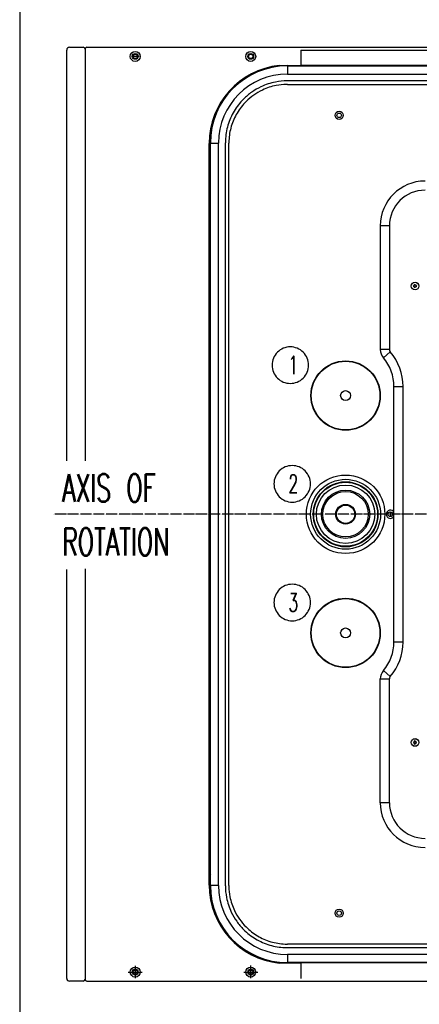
# Model space of a CAD drawing. Extents: x -1809 to 6113, y -4129 to 1471.
# Tile 71 of 197: x 600 to 1038, y -637 to 442. Entities that reach past the tile are written whole.
import ezdxf

# ---------------------------------------------------------------- set-up
doc = ezdxf.new("R2010")
doc.units = 0
doc.linetypes.add('DOT_CENTER', pattern=[14, 12, -1, 0, -1])
doc.layers.get('0').update_dxf_attribs({"linetype": 'CONTINUOUS'})
for name, color, linetype in [('1', 7, 'CONTINUOUS'), ('VOLL3', 7, 'CONTINUOUS'), ('VOLL4', 7, 'CONTINUOUS')]:
    doc.layers.add(name, color=color, linetype=linetype)
doc.styles.add('CONVERTER_1', font='txt.shx', dxfattribs={"width": 0.63})

# ---------------------------------------------------------------- blocks, each defined once
blk = doc.blocks.new('GABEL_TOP__603', base_point=(388.0234756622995, -620.6739734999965))
at = {"layer": '1', "color": 3, "linetype": 'DOT_CENTER'}
for p, q in [((1300, -620.6739734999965), (1300, 420.673974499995)), ((1820.673972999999, -99.99999949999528), (636.3260259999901, -99.99999949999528))]:
    blk.add_line(p, q, dxfattribs=at)
at = {"layer": '1', "color": 3, "linetype": 'CONTINUOUS'}
for p, q in [((1434.99993899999, 391.5500985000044), (908.049962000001, 391.5500004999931)), ((807.549962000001, -506.2839945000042), (807.549962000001, 306.2839954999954)), ((1434.99993899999, -591.4499995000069), (908.049962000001, -591.5499994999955)), ((1434.99993899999, -611.4499995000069), (1434.99993899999, -591.4499995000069))]:
    blk.add_line(p, q, dxfattribs=at)
at = {"layer": 'VOLL3', "color": 3, "linetype": 'CONTINUOUS'}
for p, q in [((654.549962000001, 411.5500494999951), (669.549962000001, 411.5500494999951)), ((673.549962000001, 411.5500985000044), (1431.99993899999, 411.5500985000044)), ((651.549962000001, -41.51700444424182), (651.549962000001, 408.5500494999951)), ((671.549962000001, 409.5500494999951), (671.549962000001, -41.51700444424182)), ((730.749961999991, 401.5500985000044), (722.349962, 401.5500985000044)), ((908.049962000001, 408.5500004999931), (1032.65098699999, 408.5500985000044)), ((932.116416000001, 408.5500985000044), (1032.65098699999, 408.5500985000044)), ((1032.65098699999, 408.5500985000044), (1434.99993899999, 408.5500985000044)), ((1434.99993899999, 408.5500985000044), (1434.99993899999, 391.5500985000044)), ((651.549962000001, -608.4499505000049), (651.549962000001, -160.372654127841)), ((671.549962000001, -159.750373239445), (671.549962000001, -609.4499995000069)), ((718.849962, -601.4499995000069), (734.249961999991, -601.4499995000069)), ((726.549962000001, -594.5660905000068), (726.549962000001, -608.1665134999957)), ((845.349962, -601.4499995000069), (860.749961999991, -601.4499995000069)), ((853.049962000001, -608.1665134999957), (853.049962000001, -594.242720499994)), ((669.549962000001, -611.4499505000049), (654.549962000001, -611.4499505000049)), ((673.549962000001, -611.4499995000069), (1434.99993899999, -611.4499995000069))]:
    blk.add_line(p, q, dxfattribs=at)
for centre, radius in [((726.549962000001, 401.5500004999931), 5.5), ((726.549962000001, 401.5500004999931), 3.20000000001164), ((726.549962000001, 401.5500985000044), 2.3999999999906), ((853.049962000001, 401.5500004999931), 5.5), ((853.049962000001, 401.5500004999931), 3.20000000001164), ((853.049962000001, 401.5500985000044), 2.3999999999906), ((726.549962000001, -601.4499995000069), 5.5), ((726.549962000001, -601.4499995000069), 3.20000000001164), ((726.549962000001, -601.4499995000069), 2.40000000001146), ((853.049962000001, -601.4499995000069), 5.5), ((853.049962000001, -601.4499995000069), 3.20000000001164), ((853.049962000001, -601.4499995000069), 2.40000000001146)]:
    blk.add_circle(centre, radius, dxfattribs=at)
for centre, radius, start, end in [((654.549962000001, 408.5500494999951), 3, 90, 180), ((669.549962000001, 409.5500494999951), 2, 0, 90), ((673.549962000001, 409.5500985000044), 2, 90, 180), ((1431.99993899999, 408.5500985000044), 3, 0, 90), ((726.549962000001, -601.4499995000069), 2.99999999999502, -108.00000000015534, 161.99999999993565), ((853.049962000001, -601.4499995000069), 2.99999999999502, -108.00000000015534, 161.99999999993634), ((654.549962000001, -608.4499505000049), 3, 180, -90), ((669.549962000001, -609.4499505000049), 2, -90, 0), ((673.549962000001, -609.4499995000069), 2, 180, -90)]:
    blk.add_arc(centre, radius, start, end, dxfattribs=at)
at = {"layer": 'VOLL4', "color": 3, "linetype": 'CONTINUOUS'}
for p, q in [((908.049962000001, 408.5500004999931), (908.049962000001, 391.5500004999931)), ((884.20211165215, 391.5500005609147), (908.049962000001, 391.5500004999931)), ((908.049962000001, -591.5499994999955), (884.20211165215, -591.5499995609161)), ((908.049962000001, -591.5499994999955), (908.049962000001, -608.5499994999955))]:
    blk.add_line(p, q, dxfattribs=at)
for centre, radius, start, end in [((893.299962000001, 306.2839954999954), 85.75000000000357, 96.09039499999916, 180), ((893.299962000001, -506.2839945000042), 85.75, 180, -96.09039499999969)]:
    blk.add_arc(centre, radius, start, end, dxfattribs=at)
blk = doc.blocks.new('MANI_TOPVIEW__604', base_point=(-1051.416727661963, -951.8423005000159))
at = {"layer": '1'}
blk.add_blockref('GABEL_TOP__603', (388.02347566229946, -620.6739734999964), dxfattribs=at)
blk = doc.blocks.new('TH_B__605', base_point=(-592.199388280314, 283.1083238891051))
at = {"color": 7, "linetype": 'CONTINUOUS'}
for p, q in [((893.0500000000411, 391.4500004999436), (904.5500000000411, 391.4500004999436)), ((893.349999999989, 391.1500005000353), (893.349999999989, 382.1500005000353)), ((893.349999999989, 391.1500005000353), (1706.65, 391.1500005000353)), ((908.0500000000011, 391.1500005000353), (908.0500000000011, 391.4500005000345)), ((908.0500000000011, 391.4500005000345), (1691.950000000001, 391.4500005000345)), ((893.349999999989, 382.1500005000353), (1706.65, 382.1500005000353)), ((1706.65962005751, 374.7350442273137), (893.34037994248, 374.7350442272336)), ((893.394197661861, 370.8831880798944), (1706.605802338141, 370.8831880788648)), ((808.5500000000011, 295.4500004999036), (808.5500000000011, 306.9500004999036)), ((808.849999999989, 306.6500005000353), (817.849999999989, 306.6500005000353)), ((808.849999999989, -506.649999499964), (808.849999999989, 306.6500005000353)), ((817.849999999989, -506.649999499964), (817.849999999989, 306.6500005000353)), ((825.2649562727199, 306.6596205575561), (825.2649562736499, -506.6596195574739)), ((829.1168124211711, -506.6058018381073), (829.1168124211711, 306.605802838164)), ((808.5500000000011, 291.9500005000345), (808.849999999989, 291.9500005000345)), ((808.5500000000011, -491.9499994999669), (808.5500000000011, 291.9500005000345)), ((1005, 216.0000005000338), (995, 216.0000005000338)), ((995, 216.0000005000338), (995, 80.43513373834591)), ((1005, 216.0000005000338), (1005, 80.43513373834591)), ((1033.099999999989, 151.0000005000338), (1032.099999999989, 151.7320513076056)), ((1032.099999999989, 151.7320513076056), (1032.233974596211, 150.5000005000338)), ((1034.099999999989, 151.7320513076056), (1033.099999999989, 151.0000005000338)), ((1033.966025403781, 150.5000005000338), (1034.099999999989, 151.7320513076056)), ((1032.233974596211, 150.5000005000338), (1031.099999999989, 150.0000005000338)), ((1031.099999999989, 150.0000005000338), (1032.233974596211, 149.5000005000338)), ((1032.233974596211, 149.5000005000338), (1032.099999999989, 148.2679496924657)), ((1032.099999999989, 148.2679496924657), (1033.099999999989, 149.0000005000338)), ((1033.099999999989, 149.0000005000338), (1034.099999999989, 148.2679496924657)), ((1035.099999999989, 150.0000005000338), (1033.966025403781, 150.5000005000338)), ((1033.966025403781, 149.5000005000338), (1035.099999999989, 150.0000005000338)), ((1034.099999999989, 148.2679496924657), (1033.966025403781, 149.5000005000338)), ((1005, 80.43513373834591), (995, 80.43513373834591)), ((998.38709677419, 71.30461978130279), (1005.967741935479, 77.82641546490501)), ((1010, 40.00000050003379), (1020, 40.00000050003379)), ((1010, -239.9999994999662), (1010, 40.00000050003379)), ((1020, -239.9999994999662), (1020, 40.00000050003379)), ((954, -65.12880795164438), (954, -64.69106731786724)), ((960, -64.69106731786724), (960, -65.12880795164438)), ((951, -65.0754996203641), (951.0000000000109, -65.21004722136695)), ((951.0000000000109, -65.21004722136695), (951, -65.21007813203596)), ((963, -65.21007813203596), (963, -65.0754996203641)), ((921.691067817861, -96.9999995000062), (922.12880845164, -96.9999995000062)), ((922.21007863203, -93.9999995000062), (922.07550012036, -93.9999995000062)), ((991.9244998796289, -93.9999995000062), (991.78992136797, -93.9999995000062)), ((991.8711915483, -96.9999995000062), (992.308932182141, -96.9999995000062)), ((922.1288084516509, -102.9999995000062), (921.691067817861, -102.9999995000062)), ((922.07550012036, -105.9999995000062), (922.2100477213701, -105.9999994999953)), ((922.2100477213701, -105.9999994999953), (922.21007863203, -105.9999995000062)), ((991.78992136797, -105.9999995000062), (991.7899522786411, -105.9999994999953)), ((991.7899522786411, -105.9999994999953), (991.9244998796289, -105.9999995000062)), ((992.308932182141, -102.9999995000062), (991.8711915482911, -102.9999995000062)), ((1006.087248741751, -97.5015224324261), (1006, -99.99999949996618)), ((1006, -99.99999949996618), (1006.087248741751, -102.4984765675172)), ((951, -134.7899208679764), (951.0000000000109, -134.7899517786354)), ((951.0000000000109, -134.7899517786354), (951, -134.9244993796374)), ((954.0000000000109, -135.2073264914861), (954, -134.8711910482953)), ((954, -135.3089316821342), (954.0000000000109, -135.2073264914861)), ((960, -134.8711910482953), (960, -135.3089316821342)), ((963, -134.9244993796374), (963, -134.7899208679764)), ((1020, -239.9999994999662), (1010, -239.9999994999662)), ((1005.967741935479, -277.8264144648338), (998.38709677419, -271.3046187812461)), ((995, -280.4351327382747), (1005, -280.4351327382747)), ((995, -415.9999994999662), (995, -280.4351327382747)), ((1005, -415.9999994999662), (1005, -280.4351327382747)), ((1032.233974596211, -349.4999994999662), (1031.099999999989, -349.9999994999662)), ((1031.099999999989, -349.9999994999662), (1032.233974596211, -350.4999994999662)), ((1032.099999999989, -348.2679486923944), (1032.233974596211, -349.4999994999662)), ((1033.099999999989, -348.9999994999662), (1032.099999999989, -348.2679486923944)), ((1032.233974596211, -350.4999994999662), (1032.099999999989, -351.7320503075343)), ((1032.099999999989, -351.7320503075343), (1033.099999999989, -350.9999994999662)), ((1034.099999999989, -348.2679486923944), (1033.099999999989, -348.9999994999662)), ((1033.099999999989, -350.9999994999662), (1034.099999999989, -351.7320503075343)), ((1033.966025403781, -349.4999994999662), (1034.099999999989, -348.2679486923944)), ((1035.099999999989, -349.9999994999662), (1033.966025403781, -349.4999994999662)), ((1033.966025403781, -350.4999994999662), (1035.099999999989, -349.9999994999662)), ((1034.099999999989, -351.7320503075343), (1033.966025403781, -350.4999994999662)), ((1005, -415.9999994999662), (995, -415.9999994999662)), ((808.849999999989, -491.9499994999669), (808.5500000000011, -491.9499994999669)), ((808.55000000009, -506.9499994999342), (808.55000000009, -495.4499994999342)), ((817.849999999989, -506.649999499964), (808.849999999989, -506.649999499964)), ((1706.605802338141, -570.883187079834), (893.394197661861, -570.8831870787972)), ((893.34037994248, -574.735043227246), (1706.65962005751, -574.7350432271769)), ((1706.65, -582.149999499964), (893.349999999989, -582.149999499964)), ((893.349999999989, -582.149999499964), (893.349999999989, -591.149999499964)), ((904.55000000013, -591.4499994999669), (893.05000000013, -591.4499994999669)), ((1706.65, -591.149999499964), (893.349999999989, -591.149999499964)), ((908.0500000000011, -591.4499994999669), (908.0500000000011, -591.149999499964)), ((1691.950000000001, -591.4499994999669), (908.0500000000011, -591.4499994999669))]:
    blk.add_line(p, q, dxfattribs=at)
for centre, radius in [((950, 337.0000005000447), 4.5), ((950, 337.0000005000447), 2.5), ((1033.099999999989, 150.0000005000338), 4.2000000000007), ((1033.099999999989, 150.0000005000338), 4.14999999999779), ((957, 30.00000050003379), 38), ((957, 30.00000050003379), 37.56857687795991), ((957, 30.00000050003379), 5.44767342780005), ((957, -99.9999995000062), 43), ((957, -99.9999995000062), 38.29999999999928), ((957, -99.9999995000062), 35.4570955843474), ((956.9999999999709, -99.9999994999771), 35), ((956.9999999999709, -99.9999994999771), 32), ((956.9999999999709, -99.9999994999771), 26.39230484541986), ((956.9999999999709, -99.9999994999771), 24.8923048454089), ((956.9999999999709, -99.9999994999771), 10.75), ((956.9999999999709, -99.9999994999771), 10.25), ((956.9999999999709, -99.9999994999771), 10), ((1006, -99.99999949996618), 2.5), ((957, -229.9999994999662), 38), ((957, -229.9999994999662), 37.56857687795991), ((957, -229.9999994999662), 5.44767342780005), ((1033.099999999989, -349.9999994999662), 4.20000000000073), ((1033.099999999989, -349.9999994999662), 4.14999999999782), ((950, -536.9999994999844), 4.5), ((950, -536.9999994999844), 2.5)]:
    blk.add_circle(centre, radius, dxfattribs=at)
for centre, radius, start, end in [((893.0500000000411, 306.9500004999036), 84.50000000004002, 90, 180), ((893.349999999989, 306.6500005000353), 84.5, 90, 180), ((904.5500000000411, 389.4500004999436), 1.99999999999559, 58.21166938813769, 90), ((893.349999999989, 306.6500005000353), 75.5, 90, 180), ((810.5500000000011, 295.4500004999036), 2, 180, -148.21166938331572), ((1044, 216.0000005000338), 49.00000000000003, 90, 180), ((1044, 216.0000005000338), 39, 90, 180), ((1009, 80.43513373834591), 14, 180, -139.2938657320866), ((1009, 80.43513373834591), 4, 180, -139.29386573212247), ((962, 40.00000050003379), 58, 0, 40.70613426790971), ((962, 40.00000050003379), 48, 0, 40.70613426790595), ((957, -99.9999995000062), 35.4361495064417, 94.85643420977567, 99.7482046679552), ((957, -99.9999995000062), 35.33491012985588, 85.12961787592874, 94.87038212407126), ((957, -99.9999995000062), 35.43614950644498, 80.25179533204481, 85.14356579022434), ((957, -99.9999995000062), 35.30355193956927, 99.78517768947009, 170.2148223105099), ((957, -99.9999995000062), 35.30352147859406, 99.78518621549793, 170.214813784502), ((957, -99.9999995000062), 35.30355193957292, 9.78517768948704, 80.21482231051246), ((957, -99.9999995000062), 35.30352147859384, 9.78518621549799, 80.21481378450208), ((957, -99.9999995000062), 35.33491012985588, 175.12961787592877, -175.12961787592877), ((957, -99.9999995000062), 35.43614950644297, 170.25179533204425, 175.14356579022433), ((957, -99.9999995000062), 35.43614950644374, 4.85643420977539, 9.74820466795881), ((957, -99.9999995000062), 35.33491012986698, -4.87038212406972, 4.87038212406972), ((1006, -99.99999949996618), 4.50000000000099, 27.26604445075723, -27.26604445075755), ((957, -99.9999995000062), 35.4361495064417, -175.14356579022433, -170.25179533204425), ((957, -99.9999995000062), 35.30355193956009, -170.21482231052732, -99.78517768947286), ((957, -99.9999995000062), 35.30352147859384, -170.214813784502, -99.78518621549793), ((957, -99.9999995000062), 35.30352147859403, -80.21481378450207, -9.78518621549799), ((957, -99.9999995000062), 35.30355193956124, -80.2148223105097, -9.78517768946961), ((957, -99.9999995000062), 35.43614950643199, -9.74820466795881, -4.85643420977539), ((957, -99.9999995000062), 35.43614950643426, -99.74820466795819, -94.85643420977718), ((957, -99.9999995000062), 35.33491012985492, -94.87038212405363, -85.12961787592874), ((957, -99.9999995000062), 35.43614950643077, -85.14356579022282, -80.25179533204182), ((962, -239.9999994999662), 48.00000000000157, -40.70613426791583, 0), ((962, -239.9999994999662), 57.99999999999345, -40.706134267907, 0), ((1009, -280.4351327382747), 13.9999999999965, 139.29386573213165, 180), ((1009, -280.4351327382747), 4.00000000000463, 139.29386573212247, 180), ((1044, -415.9999994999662), 49, 180, -90), ((1044, -415.9999994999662), 39, 180, -90), ((810.55000000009, -495.4499994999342), 2.00000000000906, 148.2116693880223, 180), ((893.349999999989, -506.649999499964), 84.5, 180, -90), ((893.349999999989, -506.649999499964), 75.5, 180, -90), ((893.05000000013, -506.9499994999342), 84.50000000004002, 180, -90), ((904.55000000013, -589.4499994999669), 2, -90, -58.21166938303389)]:
    blk.add_arc(centre, radius, start, end, dxfattribs=at)
for points, knots in [([(893.34037994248, 374.7350442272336), (893.2089105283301, 374.7350449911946), (893.077441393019, 374.7346650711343), (888.668356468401, 374.7091451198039), (884.39957916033, 374.2812283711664), (874.6793171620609, 372.3685220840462), (869.3178579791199, 370.6034756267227), (860.7081572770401, 366.531484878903), (857.3315185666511, 364.5635518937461), (850.9526028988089, 360.0710558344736), (847.962128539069, 357.5548049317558), (845.203662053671, 354.7963384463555), (841.227603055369, 350.820279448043), (837.75948418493, 346.3669049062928), (831.9976478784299, 336.7090820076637), (829.726119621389, 331.5418271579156), (826.50566711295, 320.7668168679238), (825.569144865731, 315.2005571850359), (825.2915071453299, 308.7399004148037), (825.27097520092, 307.8968609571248), (825.265335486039, 306.9225878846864), (825.2649555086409, 306.7911043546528), (825.2649562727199, 306.6596205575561)], [0, 0, 0, 0, 0.4033702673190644, 0.4033702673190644, 13.52803988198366, 13.52803988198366, 30.75641008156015, 30.75641008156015, 42.70886864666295, 42.70886864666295, 54.66132855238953, 54.66132855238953, 54.66132855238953, 71.88962768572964, 71.88962768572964, 89.1179229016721, 89.1179229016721, 106.3462149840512, 106.3462149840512, 108.9310189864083, 108.9310189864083, 109.3342671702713, 109.3342671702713, 109.3342671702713, 109.3342671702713]), ([(893.394197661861, 370.8831880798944), (892.9088331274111, 370.8831781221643), (892.42348419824, 370.8776708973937), (888.2623063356, 370.7833076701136), (884.5972844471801, 370.3846258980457), (875.7743773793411, 368.6483061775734), (870.712110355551, 366.9816616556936), (862.58287361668, 363.1367828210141), (859.39467313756, 361.278632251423), (853.371735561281, 357.0367841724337), (850.54814349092, 354.6609361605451), (847.9436039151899, 352.0563965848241), (844.1894152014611, 348.3022078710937), (840.9148055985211, 344.0973569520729), (835.4743991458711, 334.9784954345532), (833.329555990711, 330.0996039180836), (830.288616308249, 319.9258667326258), (829.40423385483, 314.6702025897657), (829.157471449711, 308.9313870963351), (829.143204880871, 308.4968760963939), (829.12233432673, 307.5769318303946), (829.1168223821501, 307.0913751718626), (829.1168124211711, 306.605802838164)], [0, 0, 0, 0, 1.3447260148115, 1.3447260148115, 11.5317110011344, 11.5317110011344, 26.21739960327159, 26.21739960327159, 36.4058185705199, 36.4058185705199, 46.59423339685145, 46.59423339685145, 46.59423339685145, 61.27983552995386, 61.27983552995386, 75.96545003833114, 75.96545003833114, 90.65109244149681, 90.65109244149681, 91.85393401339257, 91.85393401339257, 93.19782475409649, 93.19782475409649, 93.19782475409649, 93.19782475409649]), ([(825.2649562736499, -506.6596195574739), (825.264955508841, -506.7910889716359), (825.2653354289, -506.9225581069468), (825.290855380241, -511.3316430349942), (825.71877212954, -515.6004203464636), (827.6314784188, -525.3206823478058), (829.39652487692, -530.6821415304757), (833.468515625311, -539.2918422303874), (835.4364486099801, -542.6684809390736), (839.928944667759, -549.0473966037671), (842.445195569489, -552.0378709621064), (845.203662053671, -554.7963374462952), (849.179721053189, -558.7723964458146), (853.633095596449, -562.2405153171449), (863.2909184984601, -568.0023516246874), (868.45817335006, -570.2738798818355), (879.2331836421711, -573.4943323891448), (884.7994433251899, -574.430854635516), (891.260100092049, -574.7084923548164), (892.1031395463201, -574.7290242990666), (893.077412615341, -574.7346640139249), (893.208896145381, -574.7350439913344), (893.34037994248, -574.735043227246)], [0, 0, 0, 0, 0.4033702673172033, 0.4033702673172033, 13.52803989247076, 13.52803989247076, 30.75641009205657, 30.75641009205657, 42.7088686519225, 42.7088686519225, 54.66132855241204, 54.66132855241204, 54.66132855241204, 71.88962769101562, 71.88962769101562, 89.11792291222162, 89.11792291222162, 106.34621499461, 106.34621499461, 108.9310189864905, 108.9310189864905, 109.3342671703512, 109.3342671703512, 109.3342671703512, 109.3342671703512]), ([(829.1168124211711, -506.6058018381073), (829.11682237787, -507.0911663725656), (829.122329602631, -507.5765153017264), (829.216692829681, -511.7376931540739), (829.6153745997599, -515.4027150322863), (831.3516943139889, -524.2256220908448), (833.0183388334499, -529.2878891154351), (836.86321766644, -537.4171258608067), (838.72136823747, -540.605326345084), (842.963216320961, -546.6282639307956), (845.3390643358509, -549.4518560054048), (847.9436039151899, -552.0563955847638), (851.6977926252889, -555.8105842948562), (855.9026435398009, -559.0851938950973), (865.02150504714, -564.5256003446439), (869.90039655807, -566.6704434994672), (880.074133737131, -569.7113831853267), (885.3297978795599, -570.5957656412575), (891.06861338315, -570.8425280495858), (891.50312439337, -570.856794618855), (892.423068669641, -570.8776651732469), (892.9086253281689, -570.8831771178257), (893.394197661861, -570.8831870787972)], [0, 0, 0, 0, 1.344726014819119, 1.344726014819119, 11.53171097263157, 11.53171097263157, 26.2173995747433, 26.2173995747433, 36.40581855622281, 36.40581855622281, 46.59423339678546, 46.59423339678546, 46.59423339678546, 61.27983551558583, 61.27983551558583, 75.96545000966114, 75.96545000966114, 90.65109241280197, 90.65109241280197, 91.85393401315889, 91.85393401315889, 93.19782475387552, 93.19782475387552, 93.19782475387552, 93.19782475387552])]:
    blk.add_open_spline(points, degree=3, knots=knots, dxfattribs=at)
blk = doc.blocks.new('TEXT__606', base_point=(880.0000366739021, -567.675741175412))
at = {"layer": '1', "color": 1}
for points in [[(1225.720036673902, 327.324258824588), (1225.7200366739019, 327.324258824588, 0.4142135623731), (1244.120036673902, 345.724258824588), (1244.120036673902, 348.92425882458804, 0.4142135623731), (1225.7200366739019, 367.324258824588), (1225.720036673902, 367.324258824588, 0.4142135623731), (1207.320036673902, 348.92425882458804), (1207.320036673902, 345.724258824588, 0.4142135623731)], [(1353.620036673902, 327.324258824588), (1353.620036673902, 327.324258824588, 0.4142135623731), (1369.920036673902, 343.624258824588), (1369.920036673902, 351.024258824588, 0.4142135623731), (1353.620036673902, 367.324258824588), (1353.620036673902, 367.324258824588, 0.4142135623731), (1337.320036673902, 351.024258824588), (1337.320036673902, 343.624258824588, 0.4142135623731)], [(1485.720036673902, 327.324258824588), (1485.7200366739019, 327.324258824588, 0.4142135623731), (1504.120036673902, 345.724258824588), (1504.120036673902, 348.92425882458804, 0.4142135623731), (1485.7200366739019, 367.324258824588), (1485.720036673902, 367.324258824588, 0.4142135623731), (1467.320036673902, 348.92425882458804), (1467.320036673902, 345.724258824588, 0.4142135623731)], [(896.420036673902, 43.32425882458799), (896.420036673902, 43.32425882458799, 0.4142135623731), (916.420036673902, 63.32425882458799), (916.420036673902, 63.32425882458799, 0.4142135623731), (896.420036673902, 83.32425882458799), (896.420036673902, 83.32425882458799, 0.4142135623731), (876.420036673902, 63.32425882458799), (876.420036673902, 63.32425882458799, 0.4142135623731)], [(1715.520036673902, 43.32425882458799), (1715.520036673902, 43.32425882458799, 0.4142135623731), (1735.520036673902, 63.32425882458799), (1735.520036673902, 63.32425882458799, 0.4142135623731), (1715.520036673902, 83.32425882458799), (1715.520036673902, 83.32425882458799, 0.4142135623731), (1695.520036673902, 63.32425882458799), (1695.520036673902, 63.32425882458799, 0.4142135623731)], [(898.520036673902, -86.67574117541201), (898.520036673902, -86.67574117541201, 0.4142135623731), (918.520036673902, -66.67574117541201), (918.520036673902, -66.67574117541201, 0.4142135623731), (898.520036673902, -46.67574117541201), (898.520036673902, -46.67574117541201, 0.4142135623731), (878.520036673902, -66.67574117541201), (878.520036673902, -66.67574117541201, 0.4142135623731)], [(1715.520036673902, -86.67574117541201), (1715.520036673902, -86.67574117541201, 0.4142135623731), (1735.520036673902, -66.67574117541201), (1735.520036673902, -66.67574117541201, 0.4142135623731), (1715.520036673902, -46.67574117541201), (1715.520036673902, -46.67574117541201, 0.4142135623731), (1695.520036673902, -66.67574117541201), (1695.520036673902, -66.67574117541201, 0.4142135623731)], [(898.520036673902, -216.675741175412), (898.520036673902, -216.675741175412, 0.4142135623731), (918.520036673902, -196.675741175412), (918.520036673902, -196.675741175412, 0.4142135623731), (898.520036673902, -176.675741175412), (898.520036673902, -176.675741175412, 0.4142135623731), (878.520036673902, -196.675741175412), (878.520036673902, -196.675741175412, 0.4142135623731)], [(1715.520036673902, -216.675741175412), (1715.520036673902, -216.675741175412, 0.4142135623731), (1735.520036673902, -196.675741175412), (1735.520036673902, -196.675741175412, 0.4142135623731), (1715.520036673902, -176.675741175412), (1715.520036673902, -176.675741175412, 0.4142135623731), (1695.520036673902, -196.675741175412), (1695.520036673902, -196.675741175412, 0.4142135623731)], [(1221.520036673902, -569.675741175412), (1221.520036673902, -569.675741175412, 0.4142135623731), (1241.520036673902, -549.675741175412), (1241.520036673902, -549.675741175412, 0.4142135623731), (1221.520036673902, -529.675741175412), (1221.520036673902, -529.675741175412, 0.4142135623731), (1201.520036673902, -549.675741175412), (1201.520036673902, -549.675741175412, 0.4142135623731)], [(1351.520036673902, -569.675741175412), (1351.520036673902, -569.675741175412, 0.4142135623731), (1371.520036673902, -549.675741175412), (1371.520036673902, -549.675741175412, 0.4142135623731), (1351.520036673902, -529.675741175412), (1351.520036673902, -529.675741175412, 0.4142135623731), (1331.520036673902, -549.675741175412), (1331.520036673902, -549.675741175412, 0.4142135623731)], [(1481.520036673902, -569.675741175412), (1481.520036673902, -569.675741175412, 0.4142135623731), (1501.520036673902, -549.675741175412), (1501.520036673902, -549.675741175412, 0.4142135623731), (1481.520036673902, -529.675741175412), (1481.520036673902, -529.675741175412, 0.4142135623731), (1461.520036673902, -549.675741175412), (1461.520036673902, -549.675741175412, 0.4142135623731)]]:
    blk.add_lwpolyline(points, format="xyb", close=True, dxfattribs=at)
at = {"layer": '1', "color": 1, "style": 'CONVERTER_1', "width": 0.63}
for s, height, p in [('12', 20, (1217.320036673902, 337.324258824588)), ('11', 20, (1347.320036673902, 337.324258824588)), ('10', 20, (1477.320036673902, 337.324258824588)), ('1', 20, (894.320036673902, 53.32425882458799)), ('9', 20, (1711.320036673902, 53.32425882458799)), ('AXIS OF', 30, (646.5499620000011, -86.21390266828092)), ('2', 20, (894.320036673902, -76.67574117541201)), ('8', 20, (1711.320036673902, -76.67574117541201)), ('ROTATION', 30, (646.549962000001, -145.2139026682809)), ('3', 20, (894.320036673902, -206.675741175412)), ('7', 20, (1711.320036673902, -206.675741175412)), ('4', 20, (1217.320036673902, -559.675741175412)), ('5', 20, (1347.320036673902, -559.675741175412)), ('6', 20, (1477.320036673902, -559.675741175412))]:
    blk.add_text(s, height=height, dxfattribs=at).set_placement(p)
blk = doc.blocks.new('TOPVIEW__607', base_point=(-1612.414212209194, -951.8423005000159))
blk.add_blockref('TH_B__605', (-592.1993882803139, 283.10832388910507))
at = {"layer": '1'}
for name, p in [('MANI_TOPVIEW__604', (-1051.4167276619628, -951.8423005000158)), ('TEXT__606', (880.000036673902, -567.6757411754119))]:
    blk.add_blockref(name, p, dxfattribs=at)
blk = doc.blocks.new('QW__608', base_point=(-1631.839135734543, -6106.360685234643))
at = {"layer": '1'}
blk.add_blockref('TOPVIEW__607', (-1612.4142122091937, -951.8423005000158), dxfattribs=at)
blk = doc.blocks.new('TEXT__1075', base_point=(-2000, -2800))
at = {"layer": '1', "color": 7, "linetype": 'CONTINUOUS'}
blk.add_line((600, 890), (600.0000000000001, -2370), dxfattribs=at)

msp = doc.modelspace()

# ---------------------------------------------------------------- block references
msp.add_blockref('QW__608', (-1631.8391357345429, -6106.360685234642))
at = {"layer": '1'}
msp.add_blockref('TEXT__1075', (-1999.9999999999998, -2799.9999999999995), dxfattribs=at)

doc.saveas('drawing.dxf')
